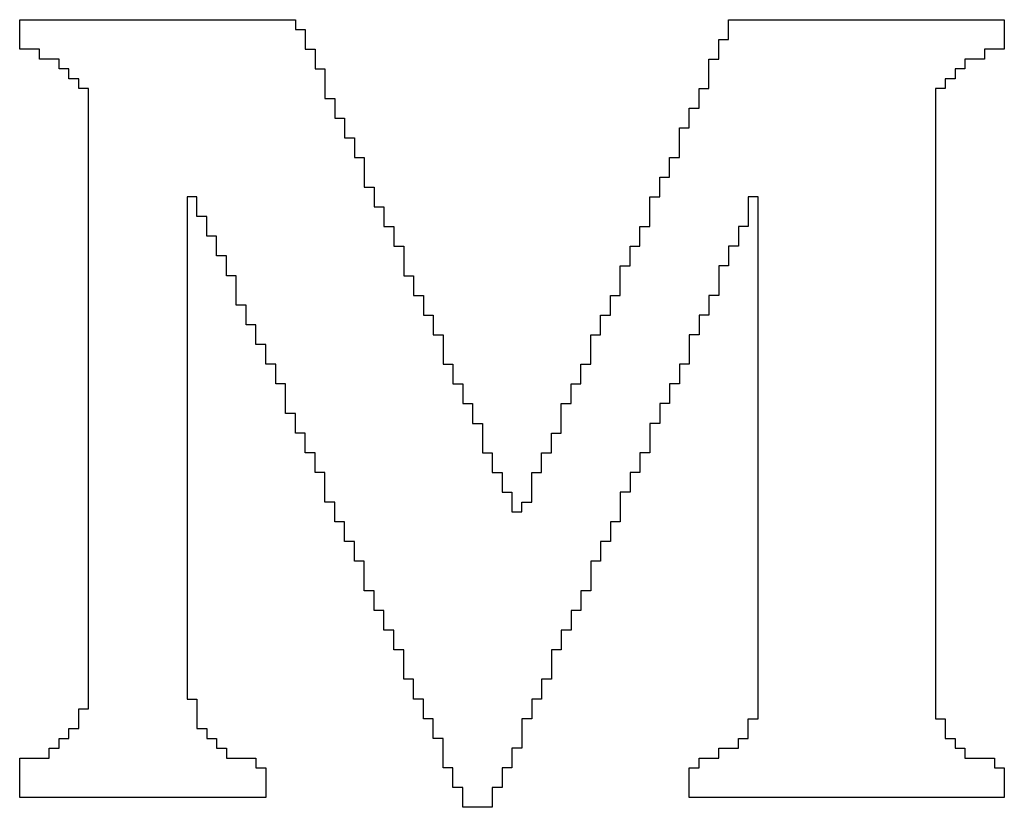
# Model space of a CAD drawing. Header units: inches. Extents: x -2.3 to 12.7, y -2.8 to 6.7.
# Tile 167 of 171: x 11.1332 to 11.2332, y -1.0079 to -0.9279. Entities that reach past the tile are written whole.
import ezdxf

# ---------------------------------------------------------------- set-up
doc = ezdxf.new("R2010")
doc.units = ezdxf.units.IN
doc.header["$MEASUREMENT"] = 0
doc.layers.add('M10 Fab Notes', color=56, linetype='Continuous')

msp = doc.modelspace()

# ---------------------------------------------------------------- linework, layer by layer
at = {"layer": 'M10 Fab Notes'}
for p, q in [((11.133236, -0.928897), (11.133236, -0.927897)), ((11.133236, -0.927897), (11.161236, -0.927897)), ((11.161236, -0.927897), (11.161236, -0.928897)), ((11.205236, -0.928897), (11.205236, -0.927897)), ((11.205236, -0.927897), (11.233236, -0.927897)), ((11.233236, -0.927897), (11.233236, -0.928897)), ((11.133236, -0.929897), (11.133236, -0.928897)), ((11.161236, -0.928897), (11.162236, -0.928897)), ((11.162236, -0.928897), (11.162236, -0.929897)), ((11.205236, -0.929897), (11.205236, -0.928897)), ((11.233236, -0.928897), (11.233236, -0.929897)), ((11.133236, -0.930897), (11.133236, -0.929897)), ((11.162236, -0.929897), (11.162236, -0.930897)), ((11.204236, -0.930897), (11.204236, -0.929897)), ((11.204236, -0.929897), (11.205236, -0.929897)), ((11.233236, -0.929897), (11.233236, -0.930897)), ((11.135236, -0.930897), (11.133236, -0.930897)), ((11.135236, -0.931897), (11.135236, -0.930897)), ((11.162236, -0.930897), (11.163236, -0.930897)), ((11.163236, -0.930897), (11.163236, -0.931897)), ((11.204236, -0.931897), (11.204236, -0.930897)), ((11.233236, -0.930897), (11.231236, -0.930897)), ((11.231236, -0.930897), (11.231236, -0.931897)), ((11.137236, -0.931897), (11.135236, -0.931897)), ((11.137236, -0.932897), (11.137236, -0.931897)), ((11.163236, -0.931897), (11.163236, -0.932897)), ((11.203236, -0.932897), (11.203236, -0.931897)), ((11.203236, -0.931897), (11.204236, -0.931897)), ((11.231236, -0.931897), (11.229236, -0.931897)), ((11.229236, -0.931897), (11.229236, -0.932897)), ((11.138236, -0.932897), (11.137236, -0.932897)), ((11.138236, -0.933897), (11.138236, -0.932897)), ((11.163236, -0.932897), (11.164236, -0.932897)), ((11.164236, -0.932897), (11.164236, -0.933897)), ((11.203236, -0.933897), (11.203236, -0.932897)), ((11.229236, -0.932897), (11.228236, -0.932897)), ((11.228236, -0.932897), (11.228236, -0.933897)), ((11.139236, -0.933897), (11.138236, -0.933897)), ((11.139236, -0.934897), (11.139236, -0.933897)), ((11.164236, -0.933897), (11.164236, -0.934897)), ((11.203236, -0.934897), (11.203236, -0.933897)), ((11.228236, -0.933897), (11.227236, -0.933897)), ((11.227236, -0.933897), (11.227236, -0.934897)), ((11.140236, -0.934897), (11.139236, -0.934897)), ((11.140236, -0.935897), (11.140236, -0.934897)), ((11.164236, -0.934897), (11.164236, -0.935897)), ((11.202236, -0.935897), (11.202236, -0.934897)), ((11.202236, -0.934897), (11.203236, -0.934897)), ((11.227236, -0.934897), (11.226236, -0.934897)), ((11.226236, -0.934897), (11.226236, -0.935897)), ((11.140236, -0.936897), (11.140236, -0.935897)), ((11.164236, -0.935897), (11.165236, -0.935897)), ((11.165236, -0.935897), (11.165236, -0.936897)), ((11.202236, -0.936897), (11.202236, -0.935897)), ((11.226236, -0.935897), (11.226236, -0.936897)), ((11.140236, -0.937897), (11.140236, -0.936897)), ((11.165236, -0.936897), (11.165236, -0.937897)), ((11.201236, -0.937897), (11.201236, -0.936897)), ((11.201236, -0.936897), (11.202236, -0.936897)), ((11.226236, -0.936897), (11.226236, -0.937897)), ((11.140236, -0.938897), (11.140236, -0.937897)), ((11.165236, -0.937897), (11.166236, -0.937897)), ((11.166236, -0.937897), (11.166236, -0.938897)), ((11.201236, -0.938897), (11.201236, -0.937897)), ((11.226236, -0.937897), (11.226236, -0.938897)), ((11.140236, -0.939897), (11.140236, -0.938897)), ((11.166236, -0.938897), (11.166236, -0.939897)), ((11.200236, -0.939897), (11.200236, -0.938897)), ((11.200236, -0.938897), (11.201236, -0.938897)), ((11.226236, -0.938897), (11.226236, -0.939897)), ((11.140236, -0.940897), (11.140236, -0.939897)), ((11.166236, -0.939897), (11.167236, -0.939897)), ((11.167236, -0.939897), (11.167236, -0.940897)), ((11.200236, -0.940897), (11.200236, -0.939897)), ((11.226236, -0.939897), (11.226236, -0.940897)), ((11.140236, -0.941897), (11.140236, -0.940897)), ((11.167236, -0.940897), (11.167236, -0.941897)), ((11.200236, -0.941897), (11.200236, -0.940897)), ((11.226236, -0.940897), (11.226236, -0.941897)), ((11.140236, -0.942897), (11.140236, -0.941897)), ((11.167236, -0.941897), (11.168236, -0.941897)), ((11.168236, -0.941897), (11.168236, -0.942897)), ((11.199236, -0.942897), (11.199236, -0.941897)), ((11.199236, -0.941897), (11.200236, -0.941897)), ((11.226236, -0.941897), (11.226236, -0.942897)), ((11.140236, -0.943897), (11.140236, -0.942897)), ((11.168236, -0.942897), (11.168236, -0.943897)), ((11.199236, -0.943897), (11.199236, -0.942897)), ((11.226236, -0.942897), (11.226236, -0.943897)), ((11.140236, -0.944897), (11.140236, -0.943897)), ((11.168236, -0.943897), (11.168236, -0.944897)), ((11.198236, -0.944897), (11.198236, -0.943897)), ((11.198236, -0.943897), (11.199236, -0.943897)), ((11.226236, -0.943897), (11.226236, -0.944897)), ((11.140236, -0.945897), (11.140236, -0.944897)), ((11.168236, -0.944897), (11.169236, -0.944897)), ((11.169236, -0.944897), (11.169236, -0.945897)), ((11.198236, -0.945897), (11.198236, -0.944897)), ((11.226236, -0.944897), (11.226236, -0.945897)), ((11.140236, -0.946897), (11.140236, -0.945897)), ((11.151236, -0.945897), (11.150236, -0.945897)), ((11.150236, -0.945897), (11.150236, -0.946897)), ((11.151236, -0.946897), (11.151236, -0.945897)), ((11.169236, -0.945897), (11.169236, -0.946897)), ((11.197236, -0.946897), (11.197236, -0.945897)), ((11.197236, -0.945897), (11.198236, -0.945897)), ((11.208236, -0.945897), (11.207236, -0.945897)), ((11.207236, -0.945897), (11.207236, -0.946897)), ((11.208236, -0.946897), (11.208236, -0.945897)), ((11.226236, -0.945897), (11.226236, -0.946897)), ((11.140236, -0.947897), (11.140236, -0.946897)), ((11.150236, -0.946897), (11.150236, -0.947897)), ((11.151236, -0.947897), (11.151236, -0.946897)), ((11.169236, -0.946897), (11.170236, -0.946897)), ((11.170236, -0.946897), (11.170236, -0.947897)), ((11.197236, -0.947897), (11.197236, -0.946897)), ((11.207236, -0.946897), (11.207236, -0.947897)), ((11.208236, -0.947897), (11.208236, -0.946897)), ((11.226236, -0.946897), (11.226236, -0.947897)), ((11.140236, -0.948897), (11.140236, -0.947897)), ((11.150236, -0.947897), (11.150236, -0.948897)), ((11.152236, -0.947897), (11.151236, -0.947897)), ((11.152236, -0.948897), (11.152236, -0.947897)), ((11.170236, -0.947897), (11.170236, -0.948897)), ((11.197236, -0.948897), (11.197236, -0.947897)), ((11.207236, -0.947897), (11.207236, -0.948897)), ((11.208236, -0.948897), (11.208236, -0.947897)), ((11.226236, -0.947897), (11.226236, -0.948897)), ((11.140236, -0.949897), (11.140236, -0.948897)), ((11.150236, -0.948897), (11.150236, -0.949897)), ((11.152236, -0.949897), (11.152236, -0.948897)), ((11.170236, -0.948897), (11.171236, -0.948897)), ((11.171236, -0.948897), (11.171236, -0.949897)), ((11.196236, -0.949897), (11.196236, -0.948897)), ((11.196236, -0.948897), (11.197236, -0.948897)), ((11.207236, -0.948897), (11.206236, -0.948897)), ((11.206236, -0.948897), (11.206236, -0.949897)), ((11.208236, -0.949897), (11.208236, -0.948897)), ((11.226236, -0.948897), (11.226236, -0.949897)), ((11.140236, -0.950897), (11.140236, -0.949897)), ((11.150236, -0.949897), (11.150236, -0.950897)), ((11.153236, -0.949897), (11.152236, -0.949897)), ((11.153236, -0.950897), (11.153236, -0.949897)), ((11.171236, -0.949897), (11.171236, -0.950897)), ((11.196236, -0.950897), (11.196236, -0.949897)), ((11.206236, -0.949897), (11.206236, -0.950897)), ((11.208236, -0.950897), (11.208236, -0.949897)), ((11.226236, -0.949897), (11.226236, -0.950897)), ((11.140236, -0.951897), (11.140236, -0.950897)), ((11.150236, -0.950897), (11.150236, -0.951897)), ((11.153236, -0.951897), (11.153236, -0.950897)), ((11.171236, -0.950897), (11.172236, -0.950897)), ((11.172236, -0.950897), (11.172236, -0.951897)), ((11.195236, -0.951897), (11.195236, -0.950897)), ((11.195236, -0.950897), (11.196236, -0.950897)), ((11.206236, -0.950897), (11.205236, -0.950897)), ((11.205236, -0.950897), (11.205236, -0.951897)), ((11.208236, -0.951897), (11.208236, -0.950897)), ((11.226236, -0.950897), (11.226236, -0.951897)), ((11.140236, -0.952897), (11.140236, -0.951897)), ((11.150236, -0.951897), (11.150236, -0.952897)), ((11.154236, -0.951897), (11.153236, -0.951897)), ((11.154236, -0.952897), (11.154236, -0.951897)), ((11.172236, -0.951897), (11.172236, -0.952897)), ((11.195236, -0.952897), (11.195236, -0.951897)), ((11.205236, -0.951897), (11.205236, -0.952897)), ((11.208236, -0.952897), (11.208236, -0.951897)), ((11.226236, -0.951897), (11.226236, -0.952897)), ((11.140236, -0.953897), (11.140236, -0.952897)), ((11.150236, -0.952897), (11.150236, -0.953897)), ((11.154236, -0.953897), (11.154236, -0.952897)), ((11.172236, -0.952897), (11.172236, -0.953897)), ((11.194236, -0.953897), (11.194236, -0.952897)), ((11.194236, -0.952897), (11.195236, -0.952897)), ((11.205236, -0.952897), (11.204236, -0.952897)), ((11.204236, -0.952897), (11.204236, -0.953897)), ((11.208236, -0.953897), (11.208236, -0.952897)), ((11.226236, -0.952897), (11.226236, -0.953897)), ((11.140236, -0.954897), (11.140236, -0.953897)), ((11.150236, -0.953897), (11.150236, -0.954897)), ((11.155236, -0.953897), (11.154236, -0.953897)), ((11.155236, -0.954897), (11.155236, -0.953897)), ((11.172236, -0.953897), (11.173236, -0.953897)), ((11.173236, -0.953897), (11.173236, -0.954897)), ((11.194236, -0.954897), (11.194236, -0.953897)), ((11.204236, -0.953897), (11.204236, -0.954897)), ((11.208236, -0.954897), (11.208236, -0.953897)), ((11.226236, -0.953897), (11.226236, -0.954897)), ((11.140236, -0.955897), (11.140236, -0.954897)), ((11.150236, -0.954897), (11.150236, -0.955897)), ((11.155236, -0.955897), (11.155236, -0.954897)), ((11.173236, -0.954897), (11.173236, -0.955897)), ((11.194236, -0.955897), (11.194236, -0.954897)), ((11.204236, -0.954897), (11.204236, -0.955897)), ((11.208236, -0.955897), (11.208236, -0.954897)), ((11.226236, -0.954897), (11.226236, -0.955897)), ((11.140236, -0.956897), (11.140236, -0.955897)), ((11.150236, -0.955897), (11.150236, -0.956897)), ((11.155236, -0.956897), (11.155236, -0.955897)), ((11.173236, -0.955897), (11.174236, -0.955897)), ((11.174236, -0.955897), (11.174236, -0.956897)), ((11.193236, -0.956897), (11.193236, -0.955897)), ((11.193236, -0.955897), (11.194236, -0.955897)), ((11.204236, -0.955897), (11.203236, -0.955897)), ((11.203236, -0.955897), (11.203236, -0.956897)), ((11.208236, -0.956897), (11.208236, -0.955897)), ((11.226236, -0.955897), (11.226236, -0.956897)), ((11.140236, -0.957897), (11.140236, -0.956897)), ((11.150236, -0.956897), (11.150236, -0.957897)), ((11.156236, -0.956897), (11.155236, -0.956897)), ((11.156236, -0.957897), (11.156236, -0.956897)), ((11.174236, -0.956897), (11.174236, -0.957897)), ((11.193236, -0.957897), (11.193236, -0.956897)), ((11.203236, -0.956897), (11.203236, -0.957897)), ((11.208236, -0.957897), (11.208236, -0.956897)), ((11.226236, -0.956897), (11.226236, -0.957897)), ((11.140236, -0.958897), (11.140236, -0.957897)), ((11.150236, -0.957897), (11.150236, -0.958897)), ((11.156236, -0.958897), (11.156236, -0.957897)), ((11.174236, -0.957897), (11.175236, -0.957897)), ((11.175236, -0.957897), (11.175236, -0.958897)), ((11.192236, -0.958897), (11.192236, -0.957897)), ((11.192236, -0.957897), (11.193236, -0.957897)), ((11.203236, -0.957897), (11.202236, -0.957897)), ((11.202236, -0.957897), (11.202236, -0.958897)), ((11.208236, -0.958897), (11.208236, -0.957897)), ((11.226236, -0.957897), (11.226236, -0.958897)), ((11.140236, -0.959897), (11.140236, -0.958897)), ((11.150236, -0.958897), (11.150236, -0.959897)), ((11.157236, -0.958897), (11.156236, -0.958897)), ((11.157236, -0.959897), (11.157236, -0.958897)), ((11.175236, -0.958897), (11.175236, -0.959897)), ((11.192236, -0.959897), (11.192236, -0.958897)), ((11.202236, -0.958897), (11.202236, -0.959897)), ((11.208236, -0.959897), (11.208236, -0.958897)), ((11.226236, -0.958897), (11.226236, -0.959897)), ((11.140236, -0.960897), (11.140236, -0.959897)), ((11.150236, -0.959897), (11.150236, -0.960897)), ((11.157236, -0.960897), (11.157236, -0.959897)), ((11.175236, -0.959897), (11.176236, -0.959897)), ((11.176236, -0.959897), (11.176236, -0.960897)), ((11.191236, -0.960897), (11.191236, -0.959897)), ((11.191236, -0.959897), (11.192236, -0.959897)), ((11.202236, -0.959897), (11.201236, -0.959897)), ((11.201236, -0.959897), (11.201236, -0.960897)), ((11.208236, -0.960897), (11.208236, -0.959897)), ((11.226236, -0.959897), (11.226236, -0.960897)), ((11.140236, -0.961897), (11.140236, -0.960897)), ((11.150236, -0.960897), (11.150236, -0.961897)), ((11.158236, -0.960897), (11.157236, -0.960897)), ((11.158236, -0.961897), (11.158236, -0.960897)), ((11.176236, -0.960897), (11.176236, -0.961897)), ((11.191236, -0.961897), (11.191236, -0.960897)), ((11.201236, -0.960897), (11.201236, -0.961897)), ((11.208236, -0.961897), (11.208236, -0.960897)), ((11.226236, -0.960897), (11.226236, -0.961897)), ((11.140236, -0.962897), (11.140236, -0.961897)), ((11.150236, -0.961897), (11.150236, -0.962897)), ((11.158236, -0.962897), (11.158236, -0.961897)), ((11.176236, -0.961897), (11.176236, -0.962897)), ((11.191236, -0.962897), (11.191236, -0.961897)), ((11.201236, -0.961897), (11.201236, -0.962897)), ((11.208236, -0.962897), (11.208236, -0.961897)), ((11.226236, -0.961897), (11.226236, -0.962897)), ((11.140236, -0.963897), (11.140236, -0.962897)), ((11.150236, -0.962897), (11.150236, -0.963897)), ((11.159236, -0.962897), (11.158236, -0.962897)), ((11.159236, -0.963897), (11.159236, -0.962897)), ((11.176236, -0.962897), (11.177236, -0.962897)), ((11.177236, -0.962897), (11.177236, -0.963897)), ((11.190236, -0.963897), (11.190236, -0.962897)), ((11.190236, -0.962897), (11.191236, -0.962897)), ((11.201236, -0.962897), (11.200236, -0.962897)), ((11.200236, -0.962897), (11.200236, -0.963897)), ((11.208236, -0.963897), (11.208236, -0.962897)), ((11.226236, -0.962897), (11.226236, -0.963897)), ((11.140236, -0.964897), (11.140236, -0.963897)), ((11.150236, -0.963897), (11.150236, -0.964897)), ((11.159236, -0.964897), (11.159236, -0.963897)), ((11.177236, -0.963897), (11.177236, -0.964897)), ((11.190236, -0.964897), (11.190236, -0.963897)), ((11.200236, -0.963897), (11.200236, -0.964897)), ((11.208236, -0.964897), (11.208236, -0.963897)), ((11.226236, -0.963897), (11.226236, -0.964897)), ((11.140236, -0.965897), (11.140236, -0.964897)), ((11.150236, -0.964897), (11.150236, -0.965897)), ((11.160236, -0.964897), (11.159236, -0.964897)), ((11.160236, -0.965897), (11.160236, -0.964897)), ((11.177236, -0.964897), (11.178236, -0.964897)), ((11.178236, -0.964897), (11.178236, -0.965897)), ((11.189236, -0.965897), (11.189236, -0.964897)), ((11.189236, -0.964897), (11.190236, -0.964897)), ((11.200236, -0.964897), (11.199236, -0.964897)), ((11.199236, -0.964897), (11.199236, -0.965897)), ((11.208236, -0.965897), (11.208236, -0.964897)), ((11.226236, -0.964897), (11.226236, -0.965897)), ((11.140236, -0.966897), (11.140236, -0.965897)), ((11.150236, -0.965897), (11.150236, -0.966897)), ((11.160236, -0.966897), (11.160236, -0.965897)), ((11.178236, -0.965897), (11.178236, -0.966897)), ((11.189236, -0.966897), (11.189236, -0.965897)), ((11.199236, -0.965897), (11.199236, -0.966897)), ((11.208236, -0.966897), (11.208236, -0.965897)), ((11.226236, -0.965897), (11.226236, -0.966897)), ((11.140236, -0.967897), (11.140236, -0.966897)), ((11.150236, -0.966897), (11.150236, -0.967897)), ((11.160236, -0.967897), (11.160236, -0.966897)), ((11.178236, -0.966897), (11.179236, -0.966897)), ((11.179236, -0.966897), (11.179236, -0.967897)), ((11.188236, -0.967897), (11.188236, -0.966897)), ((11.188236, -0.966897), (11.189236, -0.966897)), ((11.199236, -0.966897), (11.198236, -0.966897)), ((11.198236, -0.966897), (11.198236, -0.967897)), ((11.208236, -0.967897), (11.208236, -0.966897)), ((11.226236, -0.966897), (11.226236, -0.967897)), ((11.140236, -0.968897), (11.140236, -0.967897)), ((11.150236, -0.967897), (11.150236, -0.968897)), ((11.161236, -0.967897), (11.160236, -0.967897)), ((11.161236, -0.968897), (11.161236, -0.967897)), ((11.179236, -0.967897), (11.179236, -0.968897)), ((11.188236, -0.968897), (11.188236, -0.967897)), ((11.198236, -0.967897), (11.198236, -0.968897)), ((11.208236, -0.968897), (11.208236, -0.967897)), ((11.226236, -0.967897), (11.226236, -0.968897)), ((11.140236, -0.969897), (11.140236, -0.968897)), ((11.150236, -0.968897), (11.150236, -0.969897)), ((11.161236, -0.969897), (11.161236, -0.968897)), ((11.179236, -0.968897), (11.180236, -0.968897)), ((11.180236, -0.968897), (11.180236, -0.969897)), ((11.188236, -0.969897), (11.188236, -0.968897)), ((11.198236, -0.968897), (11.197236, -0.968897)), ((11.197236, -0.968897), (11.197236, -0.969897)), ((11.208236, -0.969897), (11.208236, -0.968897)), ((11.226236, -0.968897), (11.226236, -0.969897)), ((11.140236, -0.970897), (11.140236, -0.969897)), ((11.150236, -0.969897), (11.150236, -0.970897)), ((11.162236, -0.969897), (11.161236, -0.969897)), ((11.162236, -0.970897), (11.162236, -0.969897)), ((11.180236, -0.969897), (11.180236, -0.970897)), ((11.187236, -0.970897), (11.187236, -0.969897)), ((11.187236, -0.969897), (11.188236, -0.969897)), ((11.197236, -0.969897), (11.197236, -0.970897)), ((11.208236, -0.970897), (11.208236, -0.969897)), ((11.226236, -0.969897), (11.226236, -0.970897)), ((11.140236, -0.971897), (11.140236, -0.970897)), ((11.150236, -0.970897), (11.150236, -0.971897)), ((11.162236, -0.971897), (11.162236, -0.970897)), ((11.180236, -0.970897), (11.180236, -0.971897)), ((11.187236, -0.971897), (11.187236, -0.970897)), ((11.197236, -0.970897), (11.197236, -0.971897)), ((11.208236, -0.971897), (11.208236, -0.970897)), ((11.226236, -0.970897), (11.226236, -0.971897)), ((11.140236, -0.972897), (11.140236, -0.971897)), ((11.150236, -0.971897), (11.150236, -0.972897)), ((11.163236, -0.971897), (11.162236, -0.971897)), ((11.163236, -0.972897), (11.163236, -0.971897)), ((11.180236, -0.971897), (11.181236, -0.971897)), ((11.181236, -0.971897), (11.181236, -0.972897)), ((11.186236, -0.972897), (11.186236, -0.971897)), ((11.186236, -0.971897), (11.187236, -0.971897)), ((11.197236, -0.971897), (11.196236, -0.971897)), ((11.196236, -0.971897), (11.196236, -0.972897)), ((11.208236, -0.972897), (11.208236, -0.971897)), ((11.226236, -0.971897), (11.226236, -0.972897)), ((11.140236, -0.973897), (11.140236, -0.972897)), ((11.150236, -0.972897), (11.150236, -0.973897)), ((11.163236, -0.973897), (11.163236, -0.972897)), ((11.181236, -0.972897), (11.181236, -0.973897)), ((11.186236, -0.973897), (11.186236, -0.972897)), ((11.196236, -0.972897), (11.196236, -0.973897)), ((11.208236, -0.973897), (11.208236, -0.972897)), ((11.226236, -0.972897), (11.226236, -0.973897)), ((11.140236, -0.974897), (11.140236, -0.973897)), ((11.150236, -0.973897), (11.150236, -0.974897)), ((11.164236, -0.973897), (11.163236, -0.973897)), ((11.164236, -0.974897), (11.164236, -0.973897)), ((11.181236, -0.973897), (11.182236, -0.973897)), ((11.182236, -0.973897), (11.182236, -0.974897)), ((11.185236, -0.974897), (11.185236, -0.973897)), ((11.185236, -0.973897), (11.186236, -0.973897)), ((11.196236, -0.973897), (11.195236, -0.973897)), ((11.195236, -0.973897), (11.195236, -0.974897)), ((11.208236, -0.974897), (11.208236, -0.973897)), ((11.226236, -0.973897), (11.226236, -0.974897)), ((11.140236, -0.975897), (11.140236, -0.974897)), ((11.150236, -0.974897), (11.150236, -0.975897)), ((11.164236, -0.975897), (11.164236, -0.974897)), ((11.182236, -0.974897), (11.182236, -0.975897)), ((11.185236, -0.975897), (11.185236, -0.974897)), ((11.195236, -0.974897), (11.195236, -0.975897)), ((11.208236, -0.975897), (11.208236, -0.974897)), ((11.226236, -0.974897), (11.226236, -0.975897)), ((11.140236, -0.976897), (11.140236, -0.975897)), ((11.150236, -0.975897), (11.150236, -0.976897)), ((11.164236, -0.976897), (11.164236, -0.975897)), ((11.182236, -0.975897), (11.183236, -0.975897)), ((11.183236, -0.975897), (11.183236, -0.976897)), ((11.185236, -0.976897), (11.185236, -0.975897)), ((11.195236, -0.975897), (11.194236, -0.975897)), ((11.194236, -0.975897), (11.194236, -0.976897)), ((11.208236, -0.976897), (11.208236, -0.975897)), ((11.226236, -0.975897), (11.226236, -0.976897)), ((11.140236, -0.977897), (11.140236, -0.976897)), ((11.150236, -0.976897), (11.150236, -0.977897)), ((11.165236, -0.976897), (11.164236, -0.976897)), ((11.165236, -0.977897), (11.165236, -0.976897)), ((11.183236, -0.976897), (11.183236, -0.977897)), ((11.184236, -0.977897), (11.184236, -0.976897)), ((11.184236, -0.976897), (11.185236, -0.976897)), ((11.194236, -0.976897), (11.194236, -0.977897)), ((11.208236, -0.977897), (11.208236, -0.976897)), ((11.226236, -0.976897), (11.226236, -0.977897)), ((11.140236, -0.978897), (11.140236, -0.977897)), ((11.150236, -0.977897), (11.150236, -0.978897)), ((11.165236, -0.978897), (11.165236, -0.977897)), ((11.183236, -0.977897), (11.184236, -0.977897)), ((11.194236, -0.977897), (11.194236, -0.978897)), ((11.208236, -0.978897), (11.208236, -0.977897)), ((11.226236, -0.977897), (11.226236, -0.978897)), ((11.140236, -0.979897), (11.140236, -0.978897)), ((11.150236, -0.978897), (11.150236, -0.979897)), ((11.166236, -0.978897), (11.165236, -0.978897)), ((11.166236, -0.979897), (11.166236, -0.978897)), ((11.194236, -0.978897), (11.193236, -0.978897)), ((11.193236, -0.978897), (11.193236, -0.979897)), ((11.208236, -0.979897), (11.208236, -0.978897)), ((11.226236, -0.978897), (11.226236, -0.979897)), ((11.140236, -0.980897), (11.140236, -0.979897)), ((11.150236, -0.979897), (11.150236, -0.980897)), ((11.166236, -0.980897), (11.166236, -0.979897)), ((11.193236, -0.979897), (11.193236, -0.980897)), ((11.208236, -0.980897), (11.208236, -0.979897)), ((11.226236, -0.979897), (11.226236, -0.980897)), ((11.140236, -0.981897), (11.140236, -0.980897)), ((11.150236, -0.980897), (11.150236, -0.981897)), ((11.167236, -0.980897), (11.166236, -0.980897)), ((11.167236, -0.981897), (11.167236, -0.980897)), ((11.193236, -0.980897), (11.192236, -0.980897)), ((11.192236, -0.980897), (11.192236, -0.981897)), ((11.208236, -0.981897), (11.208236, -0.980897)), ((11.226236, -0.980897), (11.226236, -0.981897)), ((11.140236, -0.982897), (11.140236, -0.981897)), ((11.150236, -0.981897), (11.150236, -0.982897)), ((11.167236, -0.982897), (11.167236, -0.981897)), ((11.192236, -0.981897), (11.192236, -0.982897)), ((11.208236, -0.982897), (11.208236, -0.981897)), ((11.226236, -0.981897), (11.226236, -0.982897)), ((11.140236, -0.983897), (11.140236, -0.982897)), ((11.150236, -0.982897), (11.150236, -0.983897)), ((11.168236, -0.982897), (11.167236, -0.982897)), ((11.168236, -0.983897), (11.168236, -0.982897)), ((11.192236, -0.982897), (11.191236, -0.982897)), ((11.191236, -0.982897), (11.191236, -0.983897)), ((11.208236, -0.983897), (11.208236, -0.982897)), ((11.226236, -0.982897), (11.226236, -0.983897)), ((11.140236, -0.984897), (11.140236, -0.983897)), ((11.150236, -0.983897), (11.150236, -0.984897)), ((11.168236, -0.984897), (11.168236, -0.983897)), ((11.191236, -0.983897), (11.191236, -0.984897)), ((11.208236, -0.984897), (11.208236, -0.983897)), ((11.226236, -0.983897), (11.226236, -0.984897)), ((11.140236, -0.985897), (11.140236, -0.984897)), ((11.150236, -0.984897), (11.150236, -0.985897)), ((11.168236, -0.985897), (11.168236, -0.984897)), ((11.191236, -0.984897), (11.191236, -0.985897)), ((11.208236, -0.985897), (11.208236, -0.984897)), ((11.226236, -0.984897), (11.226236, -0.985897)), ((11.140236, -0.986897), (11.140236, -0.985897)), ((11.150236, -0.985897), (11.150236, -0.986897)), ((11.169236, -0.985897), (11.168236, -0.985897)), ((11.169236, -0.986897), (11.169236, -0.985897)), ((11.191236, -0.985897), (11.190236, -0.985897)), ((11.190236, -0.985897), (11.190236, -0.986897)), ((11.208236, -0.986897), (11.208236, -0.985897)), ((11.226236, -0.985897), (11.226236, -0.986897)), ((11.140236, -0.987897), (11.140236, -0.986897)), ((11.150236, -0.986897), (11.150236, -0.987897)), ((11.169236, -0.987897), (11.169236, -0.986897)), ((11.190236, -0.986897), (11.190236, -0.987897)), ((11.208236, -0.987897), (11.208236, -0.986897)), ((11.226236, -0.986897), (11.226236, -0.987897)), ((11.140236, -0.988897), (11.140236, -0.987897)), ((11.150236, -0.987897), (11.150236, -0.988897)), ((11.170236, -0.987897), (11.169236, -0.987897)), ((11.170236, -0.988897), (11.170236, -0.987897)), ((11.190236, -0.987897), (11.189236, -0.987897)), ((11.189236, -0.987897), (11.189236, -0.988897)), ((11.208236, -0.988897), (11.208236, -0.987897)), ((11.226236, -0.987897), (11.226236, -0.988897)), ((11.140236, -0.989897), (11.140236, -0.988897)), ((11.150236, -0.988897), (11.150236, -0.989897)), ((11.170236, -0.989897), (11.170236, -0.988897)), ((11.189236, -0.988897), (11.189236, -0.989897)), ((11.208236, -0.989897), (11.208236, -0.988897)), ((11.226236, -0.988897), (11.226236, -0.989897)), ((11.140236, -0.990897), (11.140236, -0.989897)), ((11.150236, -0.989897), (11.150236, -0.990897)), ((11.171236, -0.989897), (11.170236, -0.989897)), ((11.171236, -0.990897), (11.171236, -0.989897)), ((11.189236, -0.989897), (11.188236, -0.989897)), ((11.188236, -0.989897), (11.188236, -0.990897)), ((11.208236, -0.990897), (11.208236, -0.989897)), ((11.226236, -0.989897), (11.226236, -0.990897)), ((11.140236, -0.991897), (11.140236, -0.990897)), ((11.150236, -0.990897), (11.150236, -0.991897)), ((11.171236, -0.991897), (11.171236, -0.990897)), ((11.188236, -0.990897), (11.188236, -0.991897)), ((11.208236, -0.991897), (11.208236, -0.990897)), ((11.226236, -0.990897), (11.226236, -0.991897)), ((11.140236, -0.992897), (11.140236, -0.991897)), ((11.150236, -0.991897), (11.150236, -0.992897)), ((11.172236, -0.991897), (11.171236, -0.991897)), ((11.172236, -0.992897), (11.172236, -0.991897)), ((11.188236, -0.991897), (11.187236, -0.991897)), ((11.187236, -0.991897), (11.187236, -0.992897)), ((11.208236, -0.992897), (11.208236, -0.991897)), ((11.226236, -0.991897), (11.226236, -0.992897)), ((11.140236, -0.993897), (11.140236, -0.992897)), ((11.150236, -0.992897), (11.150236, -0.993897)), ((11.172236, -0.993897), (11.172236, -0.992897)), ((11.187236, -0.992897), (11.187236, -0.993897)), ((11.208236, -0.993897), (11.208236, -0.992897)), ((11.226236, -0.992897), (11.226236, -0.993897)), ((11.140236, -0.994897), (11.140236, -0.993897)), ((11.150236, -0.993897), (11.150236, -0.994897)), ((11.172236, -0.994897), (11.172236, -0.993897)), ((11.187236, -0.993897), (11.187236, -0.994897)), ((11.208236, -0.994897), (11.208236, -0.993897)), ((11.226236, -0.993897), (11.226236, -0.994897)), ((11.140236, -0.995897), (11.140236, -0.994897)), ((11.150236, -0.994897), (11.150236, -0.995897)), ((11.173236, -0.994897), (11.172236, -0.994897)), ((11.173236, -0.995897), (11.173236, -0.994897)), ((11.187236, -0.994897), (11.186236, -0.994897)), ((11.186236, -0.994897), (11.186236, -0.995897)), ((11.208236, -0.995897), (11.208236, -0.994897)), ((11.226236, -0.994897), (11.226236, -0.995897)), ((11.140236, -0.996897), (11.140236, -0.995897)), ((11.150236, -0.995897), (11.150236, -0.996897)), ((11.173236, -0.996897), (11.173236, -0.995897)), ((11.186236, -0.995897), (11.186236, -0.996897)), ((11.208236, -0.996897), (11.208236, -0.995897)), ((11.226236, -0.995897), (11.226236, -0.996897)), ((11.140236, -0.997897), (11.140236, -0.996897)), ((11.150236, -0.996897), (11.151236, -0.996897)), ((11.151236, -0.996897), (11.151236, -0.997897)), ((11.174236, -0.996897), (11.173236, -0.996897)), ((11.174236, -0.997897), (11.174236, -0.996897)), ((11.186236, -0.996897), (11.185236, -0.996897)), ((11.185236, -0.996897), (11.185236, -0.997897)), ((11.208236, -0.997897), (11.208236, -0.996897)), ((11.226236, -0.996897), (11.226236, -0.997897)), ((11.139236, -0.998897), (11.139236, -0.997897)), ((11.139236, -0.997897), (11.140236, -0.997897)), ((11.151236, -0.997897), (11.151236, -0.998897)), ((11.174236, -0.998897), (11.174236, -0.997897)), ((11.185236, -0.997897), (11.185236, -0.998897)), ((11.208236, -0.998897), (11.208236, -0.997897)), ((11.226236, -0.997897), (11.226236, -0.998897)), ((11.139236, -0.999897), (11.139236, -0.998897)), ((11.151236, -0.998897), (11.151236, -0.999897)), ((11.175236, -0.998897), (11.174236, -0.998897)), ((11.175236, -0.999897), (11.175236, -0.998897)), ((11.185236, -0.998897), (11.184236, -0.998897)), ((11.184236, -0.998897), (11.184236, -0.999897)), ((11.207236, -0.999897), (11.207236, -0.998897)), ((11.207236, -0.998897), (11.208236, -0.998897)), ((11.226236, -0.998897), (11.227236, -0.998897)), ((11.227236, -0.998897), (11.227236, -0.999897)), ((11.138236, -1.000897), (11.138236, -0.999897)), ((11.138236, -0.999897), (11.139236, -0.999897)), ((11.151236, -0.999897), (11.152236, -0.999897)), ((11.152236, -0.999897), (11.152236, -1.000897)), ((11.175236, -1.000897), (11.175236, -0.999897)), ((11.184236, -0.999897), (11.184236, -1.000897)), ((11.207236, -1.000897), (11.207236, -0.999897)), ((11.227236, -0.999897), (11.227236, -1.000897)), ((11.137236, -1.001897), (11.137236, -1.000897)), ((11.137236, -1.000897), (11.138236, -1.000897)), ((11.152236, -1.000897), (11.153236, -1.000897)), ((11.153236, -1.000897), (11.153236, -1.001897)), ((11.176236, -1.000897), (11.175236, -1.000897)), ((11.176236, -1.001897), (11.176236, -1.000897)), ((11.184236, -1.000897), (11.184236, -1.001897)), ((11.206236, -1.001897), (11.206236, -1.000897)), ((11.206236, -1.000897), (11.207236, -1.000897)), ((11.227236, -1.000897), (11.228236, -1.000897)), ((11.228236, -1.000897), (11.228236, -1.001897)), ((11.136236, -1.002897), (11.136236, -1.001897)), ((11.136236, -1.001897), (11.137236, -1.001897)), ((11.153236, -1.001897), (11.154236, -1.001897)), ((11.154236, -1.001897), (11.154236, -1.002897)), ((11.176236, -1.002897), (11.176236, -1.001897)), ((11.184236, -1.001897), (11.183236, -1.001897)), ((11.183236, -1.001897), (11.183236, -1.002897)), ((11.204236, -1.002897), (11.204236, -1.001897)), ((11.204236, -1.001897), (11.206236, -1.001897)), ((11.228236, -1.001897), (11.229236, -1.001897)), ((11.229236, -1.001897), (11.229236, -1.002897)), ((11.133236, -1.003897), (11.133236, -1.002897)), ((11.133236, -1.002897), (11.136236, -1.002897)), ((11.154236, -1.002897), (11.157236, -1.002897)), ((11.157236, -1.002897), (11.157236, -1.003897)), ((11.176236, -1.003897), (11.176236, -1.002897)), ((11.183236, -1.002897), (11.183236, -1.003897)), ((11.202236, -1.003897), (11.202236, -1.002897)), ((11.202236, -1.002897), (11.204236, -1.002897)), ((11.229236, -1.002897), (11.232236, -1.002897)), ((11.232236, -1.002897), (11.232236, -1.003897)), ((11.133236, -1.004897), (11.133236, -1.003897)), ((11.157236, -1.003897), (11.158236, -1.003897)), ((11.158236, -1.003897), (11.158236, -1.004897)), ((11.177236, -1.003897), (11.176236, -1.003897)), ((11.177236, -1.004897), (11.177236, -1.003897)), ((11.183236, -1.003897), (11.182236, -1.003897)), ((11.182236, -1.003897), (11.182236, -1.004897)), ((11.201236, -1.004897), (11.201236, -1.003897)), ((11.201236, -1.003897), (11.202236, -1.003897)), ((11.232236, -1.003897), (11.233236, -1.003897)), ((11.233236, -1.003897), (11.233236, -1.004897)), ((11.133236, -1.005897), (11.133236, -1.004897)), ((11.158236, -1.004897), (11.158236, -1.005897)), ((11.177236, -1.005897), (11.177236, -1.004897)), ((11.182236, -1.004897), (11.182236, -1.005897)), ((11.201236, -1.005897), (11.201236, -1.004897)), ((11.233236, -1.004897), (11.233236, -1.005897)), ((11.133236, -1.006897), (11.133236, -1.005897)), ((11.158236, -1.005897), (11.158236, -1.006897)), ((11.178236, -1.005897), (11.177236, -1.005897)), ((11.178236, -1.006897), (11.178236, -1.005897)), ((11.182236, -1.005897), (11.181236, -1.005897)), ((11.181236, -1.005897), (11.181236, -1.006897)), ((11.201236, -1.006897), (11.201236, -1.005897)), ((11.233236, -1.005897), (11.233236, -1.006897)), ((11.158236, -1.006897), (11.133236, -1.006897)), ((11.178236, -1.007897), (11.178236, -1.006897)), ((11.181236, -1.006897), (11.181236, -1.007897)), ((11.233236, -1.006897), (11.201236, -1.006897)), ((11.181236, -1.007897), (11.178236, -1.007897))]:
    msp.add_line(p, q, dxfattribs=at)

doc.saveas('drawing.dxf')
